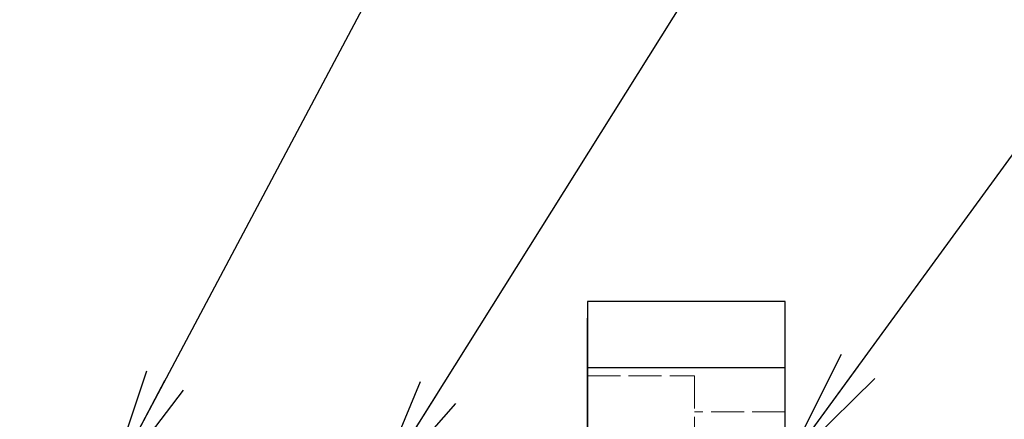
# Model space of a CAD drawing. Header units: millimetres. Extents: x 8809 to 9805, y 1960 to 2646.
# Tile 45 of 48: x 9366 to 9426, y 2445 to 2470. Entities that reach past the tile are written whole.
import ezdxf

# ---------------------------------------------------------------- set-up
doc = ezdxf.new("R2010")
doc.units = ezdxf.units.MM
doc.header["$LTSCALE"] = 0.8
doc.linetypes.add('GEN3', pattern=[6.25, 5, -1.25])
doc.layers.get('0').update_dxf_attribs({"lineweight": 30})
doc.layers.add('3', color=6, linetype='GEN3', lineweight=15)
doc.layers.add('5', color=3, linetype='Continuous', lineweight=15)
doc.styles.get("Standard").update_dxf_attribs({"font": 'ISOCP.SHX', "bigfont": 'EXTFONT.SHX'})
doc.dimstyles.new('GEN-ISO', dxfattribs={"dimtxt": 3.2, "dimasz": 2.5, "dimexe": 1, "dimexo": 0.5, "dimgap": 1, "dimtad": 1, "dimdec": 3, "dimdsep": 46, "dimtxsty": 'STANDARD', "dimblk1": 'OPEN', "dimblk2": 'OPEN', "dimsah": 1, "dimcen": 0, "dimclrd": 256, "dimclre": 256, "dimclrt": 2, "dimadec": 0, "dimazin": 0, "dimtp": 0.1, "dimtm": 0.1, "dimtfac": 0.71, "dimtdec": 3, "dimtmove": 0, "dimatfit": 3, "dimldrblk": 'OPEN', "dimfxl": 1, "dimtzin": 0, "dimarcsym": 0})

# ---------------------------------------------------------------- blocks, each defined once
blk = doc.blocks.new('_OPEN')
at = {"color": 0, "linetype": 'ByBlock'}
for p, q in [((-1, 0.1667), (0, 0)), ((0, 0), (-1, -0.1667)), ((0, 0), (-1, 0))]:
    blk.add_line(p, q, dxfattribs=at)

msp = doc.modelspace()

# ---------------------------------------------------------------- linework, layer by layer
for p, q in [((9412.4093, 2452.4582), (9400.4093, 2452.4582)), ((9400.4093, 2452.4582), (9400.4093, 2132.4582)), ((9412.4093, 2132.4582), (9412.4093, 2452.4582)), ((9400.4093, 2442.4582), (9400.4093, 2451.4582)), ((9400.4093, 2448.4582), (9412.4093, 2448.4582))]:
    msp.add_line(p, q)
at = {"layer": '3', "ltscale": 0.5}
for p, q in [((9400.4093, 2447.9582), (9406.9093, 2447.9582)), ((9406.9093, 2447.9582), (9406.9093, 2436.9582)), ((9412.4093, 2445.7582), (9406.9093, 2445.7582))]:
    msp.add_line(p, q, dxfattribs=at)

# ---------------------------------------------------------------- leaders
at = {"layer": '5', "annotation_type": 0, "has_hookline": 1, "hookline_direction": 0}
for points, text_width in [([(9371.2618, 2441.038), (9414.316, 2522.1284), (9421.816, 2522.1284)], 102.6667), ([(9387.3658, 2440.5771), (9421.4788, 2495.047), (9428.9788, 2495.047)], 90.6667), ([(9412.4093, 2442.4582), (9430.6821, 2467.529), (9438.1821, 2467.529)], 167.9142)]:
    msp.add_leader(points, dimstyle='GEN-ISO', override={"dimscale": 3, "dimgap": 1.5, "dimtad": 1, "dimdec": 3, "dimtdec": 3, "dimarcsym": 1}, dxfattribs=dict(at, text_width=text_width))

doc.saveas('drawing.dxf')
